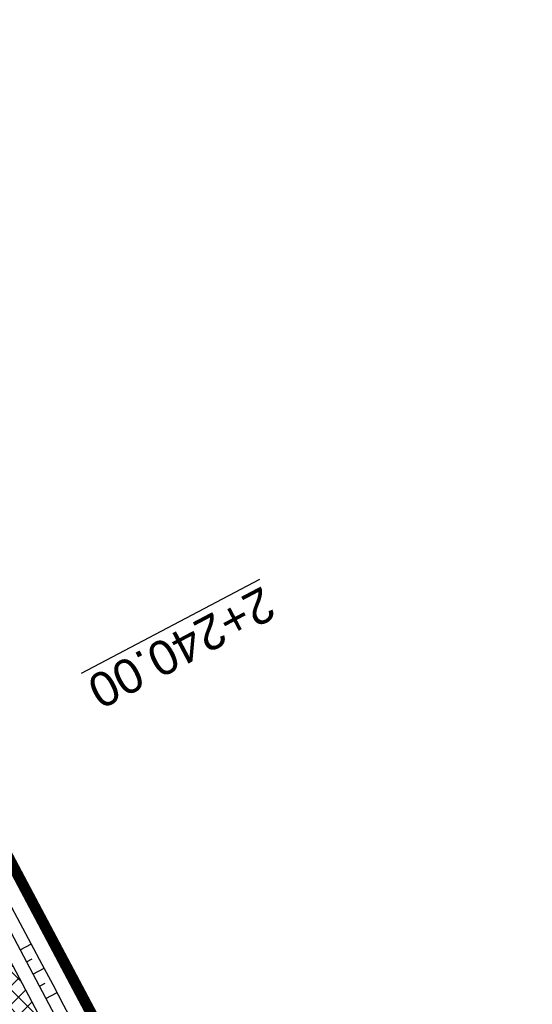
# Model space of a CAD drawing. Header units: metres. Extents: x 7529682 to 7533711, y 5721195 to 5727842.
# Tile 113 of 232: x 7530766 to 7530785, y 5725812 to 5725848. Entities that reach past the tile are written whole.
import ezdxf

# ---------------------------------------------------------------- set-up
doc = ezdxf.new("R2010")
doc.units = ezdxf.units.M
doc.linetypes.add('817-dzialki-09-05-04$0$HIDDEN', pattern=[0.375, 0.25, -0.125])
for name, color, linetype, lineweight, true_color in [('D-hatch-ciag-pieszo-rowerowy', 7, 'Continuous', 13, 0xff9f80), ('D-LR-etap-III', 7, '817-dzialki-09-05-04$0$HIDDEN', 50, 0x00008f), ('D-przekroje-pop', 7, 'Continuous', 50, 0x000099)]:
    doc.layers.add(name, color=color, linetype=linetype, lineweight=lineweight, true_color=true_color)
doc.layers.add('D-obrzeża', color=2, linetype='Continuous', lineweight=30)
for name, color, linetype in [('D-pobocza', 60, 'Continuous'), ('D-skarpa', 2, 'Continuous'), ('D-skarpa-kreskowanie', 2, 'Continuous')]:
    doc.layers.add(name, color=color, linetype=linetype)
doc.styles.get("Standard").update_dxf_attribs({"font": 'arial.ttf'})

msp = doc.modelspace()

# ---------------------------------------------------------------- hatches: boundary and pattern name
at = {"layer": 'D-hatch-ciag-pieszo-rowerowy'}
h = msp.add_hatch(dxfattribs=at)
h.set_pattern_fill('ANSI37', color=256, scale=0.15, style=0)
h.set_pattern_definition([(45, (0, 0), (-0.3367596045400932, 0.3367596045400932), []), (135, (0, 0), (-0.3367596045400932, -0.3367596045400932), [])])
edge = h.paths.add_edge_path()
edge.add_line((7530776.607199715, 5725790.32115803), (7530759.629252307, 5725822.460878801))
edge.add_line((7530759.629252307, 5725822.460878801), (7530758.520315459, 5725821.883972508))
edge.add_line((7530758.520315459, 5725821.883972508), (7530775.500859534, 5725789.739336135))
edge.add_line((7530775.500859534, 5725789.739336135), (7530792.728626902, 5725756.83339883))
edge.add_line((7530792.728626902, 5725756.83339883), (7530803.872935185, 5725735.729115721))
edge.add_arc((7530538.588320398, 5725595.643166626), 299.9999999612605, 26.897255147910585, 27.836700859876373, ccw=False)
edge.add_line((7530806.134081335, 5725731.360762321), (7530814.970565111, 5725713.941033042))
edge.add_line((7530814.970565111, 5725713.941033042), (7530815.845092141, 5725714.97978109))
edge.add_line((7530815.845092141, 5725714.97978109), (7530807.239406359, 5725731.94451075))
edge.add_arc((7530539.69370321, 5725596.226801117), 299.9999999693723, 26.89727954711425, 27.83670124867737)
edge.add_line((7530804.978317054, 5725736.312752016), (7530793.835011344, 5725757.415136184))
edge.add_line((7530793.835011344, 5725757.415136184), (7530776.607199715, 5725790.32115803))
edge = h.paths.add_edge_path()
edge.add_line((7530816.037319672, 5725715.20810562), (7530816.719618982, 5725716.018528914))
edge.add_line((7530816.719618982, 5725716.018528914), (7530808.344729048, 5725732.528263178))
edge.add_arc((7530540.799086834, 5725596.810433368), 299.9999999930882, 26.89730528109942, 27.83670086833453)
edge.add_line((7530806.083701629, 5725736.896382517), (7530794.941395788, 5725757.996873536))
edge.add_line((7530794.941395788, 5725757.996873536), (7530777.713539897, 5725790.902979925))
edge.add_line((7530777.713539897, 5725790.902979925), (7530760.738189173, 5725823.037785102))
edge.add_line((7530760.738189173, 5725823.037785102), (7530759.629252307, 5725822.460878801))
edge.add_line((7530759.629252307, 5725822.460878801), (7530776.607199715, 5725790.32115803))
edge.add_line((7530776.607199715, 5725790.32115803), (7530793.835011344, 5725757.415136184))
edge.add_line((7530793.835011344, 5725757.415136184), (7530804.978317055, 5725736.312752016))
edge.add_arc((7530539.69370321, 5725596.226801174), 299.9999999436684, 26.89727953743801, 27.83670123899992, ccw=False)
edge.add_line((7530807.239406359, 5725731.94451075), (7530815.845092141, 5725714.97978109))
edge.add_line((7530815.845092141, 5725714.97978109), (7530816.037319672, 5725715.20810562))

# ---------------------------------------------------------------- linework, layer by layer
at = {"layer": 'D-LR-etap-III', "ltscale": 10, "flags": 128}
msp.add_lwpolyline([(7531750.474471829, 5723895.103125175, 0.4, 0.4, 0), (7531750.505, 5723895.13, 0.4, 0.4, 0), (7531682.71, 5724022.92, 0.4, 0.4, 0), (7531619.177023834, 5724147.203692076, 0.4, 0.4, 0), (7531592.308960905, 5724198.48863389, 0.4, 0.4, 0), (7531553.263875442, 5724272.918564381, 0.4, 0.4, 0), (7531504.019999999, 5724366.79, 0.4, 0.4, 0), (7531482.09, 5724407.62, 0.4, 0.4, 0), (7531412.350402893, 5724541.182759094, 0.4, 0.4, 0), (7531388.463669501, 5724586.929768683, 0.4, 0.4, 0), (7531345.12, 5724669.94, 0.4, 0.4, 0), (7531127.66, 5725081.67, 0.4, 0.4, 0), (7531059.253139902, 5725211.040795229, 0.4, 0.4, 0), (7531008.007244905, 5725307.953830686, 0.4, 0.4, 0), (7530964.181635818, 5725390.835555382, 0.4, 0.4, 0), (7530914.557354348, 5725484.683561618, 0.4, 0.4, 0), (7530865.243241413, 5725577.493975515, 0.4, 0.4, 0), (7530840.085257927, 5725624.058651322, 0.4, 0.4, 0), (7530802.559525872, 5725694.924584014, 0.4, 0.4, 0), (7530755.54, 5725787.51, 0.4, 0.4, 0), (7530708.717810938, 5725876.303221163, 0.4, 0.4, 0), (7530695.12, 5725902.09, 0.4, 0.4, 0), (7530642.91397006, 5726001.07839487, 0.4, 0.4, 0), (7530634.934723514, 5726016.146615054, 0.4, 0.4, 0), (7530610.820000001, 5726061.929999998, 0.4, 0.4, 0), (7530610.820000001, 5726061.929999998, 0.4, 0.4, 0), (7530607.21, 5726063.51, 0.4, 0.4, 0), (7530597.42, 5726080.68, 0.4, 0.4, 0), (7530591.16, 5726088.44, 0.4, 0.4, 0), (7530581.28, 5726107.21, 0.4, 0.4, 0), (7530571.29, 5726130.56, 0.4, 0.4, 0), (7530549.554994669, 5726171.527317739, 0.4, 0.4, 0), (7530531.014309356, 5726206.473807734, 0.4, 0.4, 0), (7530516.461208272, 5726236.016618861, 0.4, 0.4, 0), (7530500.798929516, 5726266.141265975, 0.4, 0.4, 0), (7530491.349999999, 5726283.94, 0.4, 0.4, 0), (7530482.4, 5726303.41, 0.4, 0.4, 0), (7530482.4, 5726303.41, 0.4, 0.4, 0), (7530450.41, 5726357.28, 0.4, 0.4, 0), (7530397.759396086, 5726458.499907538, 0.4, 0.4, 0), (7530334.707815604, 5726583.664702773, 0.4, 0.4, 0), (7530303.939274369, 5726645.167943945, 0.4, 0.4, 0), (7530300.509779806, 5726651.777515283, 0.4, 0.4, 0), (7530289.213532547, 5726671.966724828, 0.4, 0.4, 0), (7530281.54, 5726685.57, 0.4, 0.4, 0), (7530261.37085633, 5726724.163374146, 0.4, 0.4, 0), (7530254.03, 5726738.21, 0.4, 0.4, 0), (7530197.219999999, 5726845.06, 0.4, 0.4, 0), (7530194.71, 5726849.15, 0.4, 0.4, 0), (7530195.92, 5726850.75, 0.4, 0.4, 0), (7530170.546669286, 5726892.961489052, 0.4, 0.4, 0), (7530143.174718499, 5726945.065838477, 0.4, 0.4, 0), (7530105.059999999, 5727018.32, 0.4, 0.4, 0), (7530100.059999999, 5727027.16, 0.4, 0.4, 0), (7530062.318670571, 5727099.625398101, 0.4, 0.4, 0), (7530015.378537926, 5727189.420463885, 0.4, 0.4, 0), (7529983.207960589, 5727250.206596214, 0.4, 0.4, 0), (7529953.284293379, 5727306.74720398, 0.4, 0.4, 0), (7529900.67053443, 5727406.15903814, 0.4, 0.4, 0), (7529890.630239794, 5727425.131178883, 0.4, 0.4, 0), (7529875.155383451, 5727454.426350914, 0.4, 0.4, 0), (7529857.560096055, 5727487.787346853, 0.4, 0.4, 0), (7529835.194401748, 5727530.19312405, 0.4, 0.4, 0), (7529811.740544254, 5727574.662079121, 0.4, 0.4, 0), (7529792.101859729, 5727611.922638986, 0.4, 0.4, 0), (7529768.066117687, 5727657.469613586, 0.4, 0.4, 0), (7529755.210566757, 5727682.131373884, 0.4, 0.4, 0), (7529753.309999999, 5727681.13, 0.4, 0.4, 0), (7529739.21, 5727707.77, 0.4, 0.4, 0), (7529735.394745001, 5727711.251990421, 0.4, 0.4, 0), (7529725.42, 5727730.2, 0.4, 0.4, 0), (7529723.55, 5727729.88, 0.4, 0.4, 0), (7529695.566668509, 5727782.932080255, 0.4, 0.4, 0), (7529717.67971874, 5727794.024357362, 0.4, 0.4, 0), (7529736.274870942, 5727758.647400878, 0.4, 0.4, 0), (7529736.274870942, 5727758.647400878, 0.4, 0.4, 0), (7529744.511003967, 5727750.406106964, 0.4, 0.4, 0), (7529744.511003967, 5727750.406106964, 0.4, 0.4, 0), (7529750.282568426, 5727738.549848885, 0.4, 0.4, 0), (7529777.108510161, 5727687.569424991, 0.4, 0.4, 0), (7529796.51537536, 5727651.329932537, 0.4, 0.4, 0), (7529814.937945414, 5727616.793170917, 0.4, 0.4, 0), (7529839.006722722, 5727572.303976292, 0.4, 0.4, 0), (7529860.617626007, 5727532.509108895, 0.4, 0.4, 0), (7529882.348967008, 5727491.504261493, 0.4, 0.4, 0), (7529904.865139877, 5727449.096370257, 0.4, 0.4, 0), (7529920.747384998, 5727418.884773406, 0.4, 0.4, 0), (7529946.676504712, 5727368.547487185, 0.4, 0.4, 0), (7529972.024701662, 5727320.573310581, 0.4, 0.4, 0), (7529987.740014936, 5727290.153392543, 0.4, 0.4, 0), (7529996.497385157, 5727273.661630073, 0.4, 0.4, 0), (7530017.541471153, 5727234.202689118, 0.4, 0.4, 0), (7530033.053657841, 5727204.864166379, 0.4, 0.4, 0), (7530051.622983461, 5727170.222745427, 0.4, 0.4, 0), (7530069.276612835, 5727137.015751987, 0.4, 0.4, 0), (7530089.385386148, 5727097.533639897, 0.4, 0.4, 0), (7530109.712512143, 5727060.746615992, 0.4, 0.4, 0), (7530136.769722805, 5727011.640131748, 0.4, 0.4, 0), (7530162.446686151, 5726962.743777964, 0.4, 0.4, 0), (7530187.674104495, 5726916.992101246, 0.4, 0.4, 0), (7530207.820739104, 5726879.335323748, 0.4, 0.4, 0), (7530230.625609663, 5726834.518686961, 0.4, 0.4, 0), (7530262.288093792, 5726776.61832811, 0.4, 0.4, 0), (7530277.509672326, 5726760.213143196, 0.4, 0.4, 0), (7530286.036865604, 5726744.106684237, 0.4, 0.4, 0), (7530288.097472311, 5726735.884066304, 0.4, 0.4, 0), (7530290.393870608, 5726725.046963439, 0.4, 0.4, 0), (7530296.17664807, 5726713.582980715, 0.4, 0.4, 0), (7530302.726195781, 5726701.18226779, 0.4, 0.4, 0), (7530325.685047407, 5726657.466383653, 0.4, 0.4, 0), (7530343.243978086, 5726623.648592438, 0.4, 0.4, 0), (7530360.229820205, 5726591.746871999, 0.4, 0.4, 0), (7530383.20855044, 5726548.059469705, 0.4, 0.4, 0), (7530406.017875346, 5726503.605514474, 0.4, 0.4, 0), (7530427.464919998, 5726462.620289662, 0.4, 0.4, 0), (7530447.9278544, 5726424.388014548, 0.4, 0.4, 0), (7530471.126878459, 5726379.920667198, 0.4, 0.4, 0), (7530490.501003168, 5726343.033350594, 0.4, 0.4, 0), (7530509.499458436, 5726306.733076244, 0.4, 0.4, 0), (7530529.890269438, 5726267.244072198, 0.4, 0.4, 0), (7530543.852446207, 5726238.990319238, 0.4, 0.4, 0), (7530554.808897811, 5726218.943990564, 0.4, 0.4, 0), (7530559.027108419, 5726212.223286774, 0.4, 0.4, 0), (7530563.060988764, 5726206.409670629, 0.4, 0.4, 0), (7530566.93354971, 5726200.463543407, 0.4, 0.4, 0), (7530569.771022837, 5726194.901501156, 0.4, 0.4, 0), (7530571.47319415, 5726191.282350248, 0.4, 0.4, 0), (7530572.839142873, 5726188.024533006, 0.4, 0.4, 0), (7530575.295071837, 5726182.034664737, 0.4, 0.4, 0), (7530579.736851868, 5726173.306070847, 0.4, 0.4, 0), (7530583.3, 5726167.41, 0.4, 0.4, 0), (7530593.4, 5726163.33, 0.4, 0.4, 0), (7530598.618375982, 5726155.264489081, 0.4, 0.4, 0), (7530608.258304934, 5726140.497132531, 0.4, 0.4, 0), (7530603.269999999, 5726136.83, 0.4, 0.4, 0), (7530606.53, 5726131.84, 0.4, 0.4, 0), (7530604.239057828, 5726124.21679044, 0.4, 0.4, 0), (7530605.847136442, 5726121.630127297, 0.4, 0.4, 0), (7530608.971611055, 5726116.164124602, 0.4, 0.4, 0), (7530618.114293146, 5726097.791111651, 0.4, 0.4, 0), (7530651.213125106, 5726034.959524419, 0.4, 0.4, 0), (7530670.243741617, 5725998.61095082, 0.4, 0.4, 0), (7530698.075474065, 5725945.952624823, 0.4, 0.4, 0), (7530716.505955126, 5725911.3051464, 0.4, 0.4, 0), (7530735.223454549, 5725875.667401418, 0.4, 0.4, 0), (7530752.504235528, 5725842.154920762, 0.4, 0.4, 0), (7530778.310652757, 5725793.501254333, 0.4, 0.4, 0), (7530797.499961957, 5725756.381811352, 0.4, 0.4, 0), (7530812.518974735, 5725728.28874362, 0.4, 0.4, 0), (7530820.039295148, 5725713.160404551, 0.4, 0.4, 0), (7530822.422446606, 5725710.193574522, 0.4, 0.4, 0), (7530833.154893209, 5725688.800634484, 0.4, 0.4, 0), (7530849.629354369, 5725656.158601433, 0.4, 0.4, 0), (7530867.98290276, 5725621.963939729, 0.4, 0.4, 0), (7530872.629809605, 5725612.88760475, 0.4, 0.4, 0), (7530880.354488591, 5725597.594500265, 0.4, 0.4, 0), (7530883.839446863, 5725593.389159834, 0.4, 0.4, 0), (7530891.782113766, 5725587.763349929, 0.4, 0.4, 0), (7530895.038670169, 5725584.280746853, 0.4, 0.4, 0), (7530897.033644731, 5725580.941110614, 0.4, 0.4, 0), (7530900.951646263, 5725579.945856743, 0.4, 0.4, 0), (7530904.80970798, 5725571.977328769, 0.4, 0.4, 0), (7530903.682362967, 5725568.566434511, 0.4, 0.4, 0), (7530908.900614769, 5725558.844845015, 0.4, 0.4, 0), (7530910.252030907, 5725545.671606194, 0.4, 0.4, 0), (7530912.872986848, 5725538.645543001, 0.4, 0.4, 0), (7530945.278171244, 5725478.464284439, 0.4, 0.4, 0), (7530959.692318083, 5725450.24628822, 0.4, 0.4, 0), (7531002.82670893, 5725368.192370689, 0.4, 0.4, 0), (7531044.703532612, 5725290.314293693, 0.4, 0.4, 0), (7531064.098839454, 5725253.212562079, 0.4, 0.4, 0), (7531083.010253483, 5725216.677517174, 0.4, 0.4, 0), (7531113.013137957, 5725158.465613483, 0.4, 0.4, 0), (7531137.364304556, 5725113.07076138, 0.4, 0.4, 0), (7531150.830830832, 5725086.711759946, 0.4, 0.4, 0), (7531159.745663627, 5725076.640848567, 0.4, 0.4, 0), (7531166.309999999, 5725074.58, 0.4, 0.4, 0), (7531172.29, 5725062.58, 0.4, 0.4, 0), (7531170.589828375, 5725055.605912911, 0.4, 0.4, 0), (7531173.732823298, 5725044.080706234, 0.4, 0.4, 0), (7531215.342008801, 5724964.859648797, 0.4, 0.4, 0), (7531238.054496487, 5724921.684649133, 0.4, 0.4, 0), (7531262.389821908, 5724875.282876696, 0.4, 0.4, 0), (7531295.587160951, 5724811.265731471, 0.4, 0.4, 0), (7531348.487908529, 5724712.362812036, 0.4, 0.4, 0), (7531363.740817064, 5724682.68394264, 0.4, 0.4, 0), (7531366.986905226, 5724675.865317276, 0.4, 0.4, 0), (7531382.541261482, 5724646.110625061, 0.4, 0.4, 0), (7531401.299165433, 5724610.874551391, 0.4, 0.4, 0), (7531428.964837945, 5724558.862274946, 0.4, 0.4, 0), (7531449.111202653, 5724520.397801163, 0.4, 0.4, 0), (7531477.292992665, 5724465.831467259, 0.4, 0.4, 0), (7531500.996290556, 5724421.112506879, 0.4, 0.4, 0), (7531512.121834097, 5724400.549045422, 0.4, 0.4, 0), (7531513.78163794, 5724396.757451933, 0.4, 0.4, 0), (7531526.32, 5724379.39, 0.4, 0.4, 0), (7531566.783642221, 5724302.73628205, 0.4, 0.4, 0), (7531578.579156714, 5724282.774819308, 0.4, 0.4, 0), (7531584.232619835, 5724273.111246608, 0.4, 0.4, 0), (7531590.109283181, 5724263.508189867, 0.4, 0.4, 0), (7531593.027899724, 5724258.771479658, 0.4, 0.4, 0), (7531595.711841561, 5724254.226824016, 0.4, 0.4, 0), (7531601.659976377, 5724243.898197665, 0.4, 0.4, 0), (7531606.097733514, 5724235.986407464, 0.4, 0.4, 0), (7531609.382207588, 5724230.799061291, 0.4, 0.4, 0), (7531611.580260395, 5724227.671180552, 0.4, 0.4, 0), (7531612.707802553, 5724225.86410867, 0.4, 0.4, 0), (7531618.665224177, 5724214.480919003, 0.4, 0.4, 0), (7531619.885522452, 5724212.333950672, 0.4, 0.4, 0), (7531620.931818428, 5724210.787064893, 0.4, 0.4, 0), (7531623.518605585, 5724207.111542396, 0.4, 0.4, 0), (7531626.143926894, 5724203.61306897, 0.4, 0.4, 0), (7531632.022984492, 5724196.485954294, 0.4, 0.4, 0), (7531653.949089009, 5724152.617641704, 0.4, 0.4, 0), (7531656.750690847, 5724143.103797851, 0.4, 0.4, 0), (7531659.61440691, 5724133.254504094, 0.4, 0.4, 0), (7531661.627147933, 5724128.646047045, 0.4, 0.4, 0.01093811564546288), (7531674.314987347, 5724101.43546424, 0.4, 0.4, 0), (7531685.137626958, 5724081.408252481, 0.4, 0.4, 0), (7531692.159945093, 5724066.277333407, 0.4, 0.4, 0), (7531699.662164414, 5724051.388120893, 0.4, 0.4, 0), (7531704.480624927, 5724040.808561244, 0.4, 0.4, 0), (7531704.480624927, 5724040.808561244, 0.4, 0.4, 0), (7531704.401251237, 5724037.368913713, 0.4, 0.4, 0), (7531720.383609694, 5724003.441317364, 0.4, 0.4, 0), (7531728.79890528, 5723986.206298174, 0.4, 0.4, 0), (7531733.237926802, 5723977.192631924, 0.4, 0.4, 0), (7531736.750027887, 5723969.505210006, 0.4, 0.4, 0), (7531737.336143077, 5723968.518916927, 0.4, 0.4, 0), (7531738.285051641, 5723967.699360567, 0.4, 0.4, 0), (7531742.180915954, 5723962.346428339, 0.4, 0.4, 0), (7531744.286141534, 5723958.615526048, 0.4, 0.4, 0), (7531755.393260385, 5723944.192617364, 0.4, 0.4, 0), (7531758.69, 5723936.76, 0.4, 0.4, 0), (7531780.08, 5723929.25, 0.4, 0.4, 0), (7531792.611989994, 5723906.337708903, 0.4, 0.4, 0), (7531792.611989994, 5723906.337708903, 0.4, 0.4, 0), (7531756.962094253, 5723883.055323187, 0.4, 0.4, 0), (7531750.46, 5723895.130000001, 0.4, 0.4, 0), (7531750.46, 5723895.130000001, 0, 0, 0)], format="xyseb", dxfattribs=at)
at = {"layer": 'D-obrzeża'}
msp.add_lwpolyline([(7530816.719618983, 5725716.018528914), (7530808.344729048, 5725732.528263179, 0.004098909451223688), (7530806.083701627, 5725736.89638252), (7530794.941395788, 5725757.996873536), (7530777.713539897, 5725790.902979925), (7530751.046456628, 5725841.384501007), (7530732.330539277, 5725876.827361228), (7530714.411684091, 5725910.764586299), (7530696.205942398, 5725945.269212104), (7530668.046470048, 5725998.784136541), (7530664.910117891, 5726005.013743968, 0.005149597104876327), (7530662.074668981, 5726010.504156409), (7530653.607852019, 5726026.492780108, -0.005149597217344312), (7530650.772403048, 5726031.983192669), (7530642.15542369, 5726049.098744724), (7530627.426120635, 5726076.938607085), (7530607.072789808, 5726115.582281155, 0.0171909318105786), (7530603.662130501, 5726121.550863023), (7530600.460822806, 5726126.731204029, -0.2231735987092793), (7530600.169674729, 5726129.265560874), (7530602.62444678, 5726136.556380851), (7530601.532376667, 5726138.657784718)], format="xyb", dxfattribs=at)
at = {"layer": 'D-pobocza'}
msp.add_lwpolyline([(7530817.069429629, 5725716.434027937), (7530808.786858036, 5725732.76176432, 0.004098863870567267), (7530806.525855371, 5725737.129834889), (7530795.383949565, 5725758.229568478), (7530778.156075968, 5725791.135708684), (7530751.488562, 5725841.618045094), (7530732.772680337, 5725877.060837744), (7530714.853835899, 5725910.998042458), (7530696.648292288, 5725945.502292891), (7530668.489828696, 5725999.015300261), (7530665.356674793, 5726005.238566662, 0.005149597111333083), (7530662.521229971, 5726010.728981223), (7530654.054424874, 5726026.717611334, -0.005149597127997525), (7530651.218980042, 5726032.208025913), (7530642.601035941, 5726049.325525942), (7530627.870143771, 5726077.168510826), (7530607.515180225, 5726115.815284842, 0.01719093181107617), (7530604.087467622, 5726121.813709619), (7530600.886159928, 5726126.994050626, -0.0952056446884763), (7530600.550530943, 5726127.875840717)], format="xyb", dxfattribs=at)
at = {"layer": 'D-skarpa', "linetype": 'Continuous'}
msp.add_lwpolyline([(7530748.738959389, 5725847.871175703), (7530749.258122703, 5725846.824127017), (7530750.624298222, 5725844.131213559), (7530751.539779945, 5725842.374672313), (7530751.841372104, 5725841.804047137, 0.0002368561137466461), (7530777.322847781, 5725793.792695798), (7530778.557354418, 5725791.351335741), (7530779.540217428, 5725789.300423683), (7530781.844541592, 5725784.863040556), (7530784.814099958, 5725779.157269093), (7530786.411447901, 5725776.02374882)], format="xyb", dxfattribs=at)
at = {"layer": 'D-skarpa-kreskowanie', "linetype": 'Continuous'}
for p, q in [((7530766.178165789, 5725813.810221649, 107.6844825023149), (7530766.588584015, 5725814.027026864, 107.3750247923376)), ((7530766.411709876, 5725813.368116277, 107.6903441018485), (7530766.617306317, 5725813.476723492, 107.5353231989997)), ((7530766.645253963, 5725812.926010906, 107.696205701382), (7530767.057221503, 5725813.143634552, 107.3855797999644)), ((7530766.87879805, 5725812.483905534, 107.7020673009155), (7530767.085169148, 5725812.592921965, 107.5464623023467)), ((7530767.112342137, 5725812.041800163, 107.7079289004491), (7530767.525858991, 5725812.260242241, 107.3961348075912))]:
    msp.add_line(p, q, dxfattribs=at)

# ---------------------------------------------------------------- texts
at = {"layer": 'D-przekroje-pop', "lineweight": 30}
msp.add_text('%%U2+240.00', height=1.25, rotation=207.8454490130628, dxfattribs=at).set_placement((7530775.001808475, 5725827.060635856))

doc.saveas('drawing.dxf')
